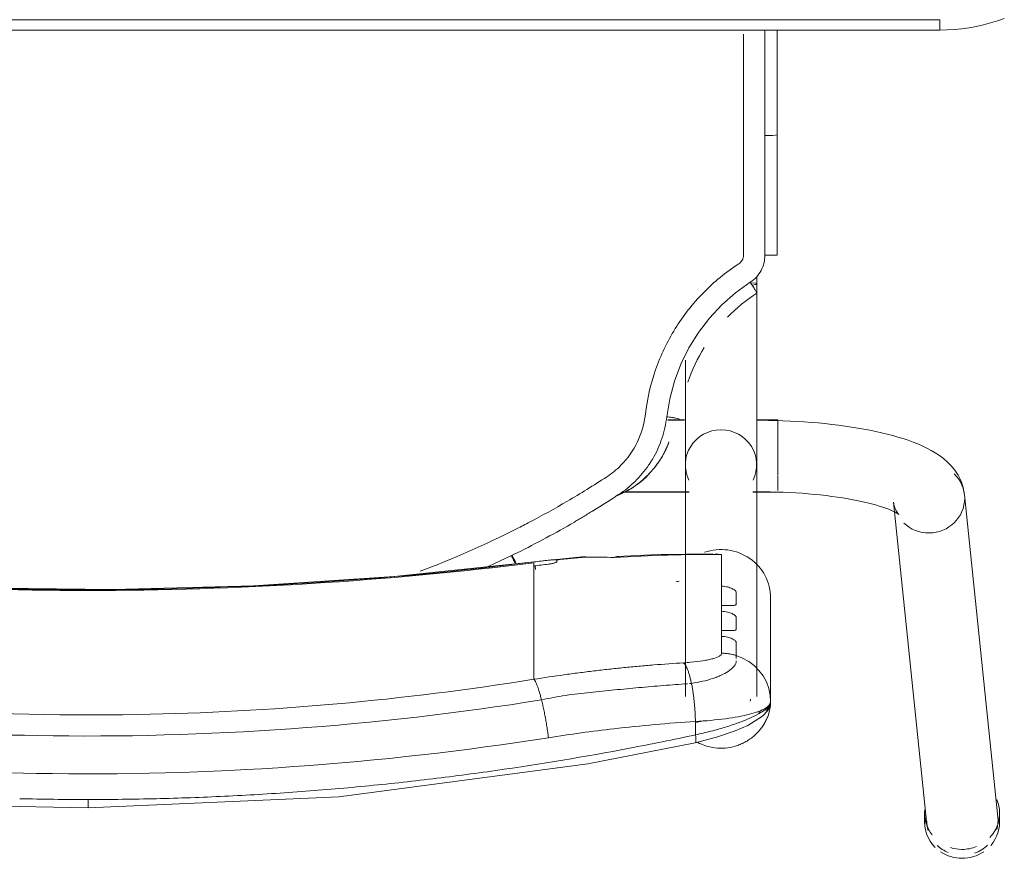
# Model space of a CAD drawing. Header units: metres. Extents: x 2.9 to 42.3, y -72.9 to -49.3.
# Tile 119 of 256: x 6.078 to 6.364, y -61.366 to -61.122. Entities that reach past the tile are written whole.
import ezdxf

# ---------------------------------------------------------------- set-up
doc = ezdxf.new("R2010")
doc.units = ezdxf.units.M
doc.layers.add('I-FURN', color=7, linetype='Continuous', lineweight=18)

# ---------------------------------------------------------------- blocks, each defined once
blk = doc.blocks.new('ConjuntoParaAlunoTamanho6 - CJA06_ConjuntoParaAlunoTamanho6-V28-2PAV')
at = {"layer": 'I-FURN', "color": 253, "true_color": 0xaaaaaa}
for p, q in [((-0.2643, 0.29456), (-0.2643, 0.29197)), ((-0.23354, 0.20182), (-0.24321, 0.29526)), ((-0.24254, 0.29197), (-0.24254, 0.29456)), ((-0.2638, 0.29312), (-0.25413, 0.19969)), ((-0.1979, 0.25969), (-0.1979, 0.22964)), ((-0.19385, 0.25812), (-0.19385, 0.19097)), ((-0.19207, 0.25896), (-0.19202, 0.25906)), ((-0.19202, 0.25906), (-0.19192, 0.25949)), ((-0.17315, 0.19097), (-0.17315, 0.25812)), ((-0.19734, 0.2558), (-0.19665, 0.25395)), ((-0.17493, 0.25435), (-0.17437, 0.25441)), ((-0.19665, 0.25395), (-0.1957, 0.25221)), ((-0.1957, 0.25221), (-0.19451, 0.25062)), ((-0.12923, 0.2438), (-0.12923, 0.25317)), ((-0.12923, 0.24214), (-0.12923, 0.2438)), ((-0.18366, 0.24073), (-0.18366, 0.23904)), ((-0.12923, 0.24214), (-0.12923, 0.23653)), ((-0.12923, 0.23653), (-0.12923, 0.23486)), ((-0.12923, 0.23486), (-0.12923, 0.22925)), ((-0.18366, 0.23345), (-0.18366, 0.23176)), ((-0.12923, 0.22925), (-0.12923, 0.22759)), ((-0.18366, 0.22617), (-0.18366, 0.21701)), ((-0.12923, 0.22759), (-0.12923, 0.22197)), ((-0.12923, 0.22197), (-0.12923, 0.22031)), ((-0.11598, 0.22048), (-0.1227, 0.21732)), ((-0.14414, 0.21757), (-0.12926, 0.21915)), ((-0.18366, 0.21701), (-0.1818, 0.21679)), ((-0.19271, 0.19894), (-0.2, 0.19894)), ((-0.2, 0.19844), (-0.2, 0.19411)), ((-0.19271, 0.19879), (-0.19385, 0.19879)), ((-0.19385, 0.19879), (-0.19385, 0.19845)), ((-0.19385, 0.19845), (-0.19385, 0.19764)), ((-0.15474, 0.19894), (-0.17429, 0.19894)), ((-0.15494, 0.19879), (-0.17429, 0.19879)), ((-0.2, 0.19393), (-0.2, 0.18575)), ((-0.19385, 0.19367), (-0.19385, 0.1916)), ((-0.2, 0.18573), (-0.2, 0.17922)), ((-0.19385, 0.18688), (-0.19385, 0.18582)), ((-0.19385, 0.18371), (-0.19385, 0.18582)), ((-0.19385, 0.17809), (-0.19385, 0.18053)), ((-0.2, 0.17916), (-0.2, 0.17794)), ((-0.2, 0.17794), (-0.19377, 0.17794)), ((-0.17323, 0.17794), (-0.16805, 0.17794)), ((-0.17268, 0.17809), (-0.16805, 0.17809)), ((-0.19385, 0.13857), (-0.19385, 0.13643)), ((-0.19983, 0.13021), (-0.19982, 0.0953)), ((-0.19982, 0.06488), (-0.19982, 0.0953)), ((-0.19982, 0.0953), (-0.19982, 0.09529)), ((-0.19623, 0.09556), (-0.19738, 0.09554)), ((0.247, 0.06497), (-0.247, 0.06497)), ((-0.247, 0.06497), (-0.247, 0.06197)), ((0.247, 0.06497), (-0.247, 0.06497))]:
    blk.add_line(p, q, dxfattribs=at)
at = {"layer": 'I-FURN', "color": 253, "true_color": 0xaaaaaa, "flags": 128}
for points in [[(0.0001, 0.2904), (-0.07267, 0.28721), (-0.14486, 0.2777), (-0.17603, 0.27161)], [(0.17623, 0.27161), (0.10331, 0.28398), (0.03018, 0.28985), (0.0001, 0.2904)], [(-0.17603, 0.27161), (-0.18218, 0.26997), (-0.18761, 0.26812), (-0.19131, 0.26652), (-0.19557, 0.2639), (-0.19708, 0.26226), (-0.19765, 0.26113), (-0.1979, 0.25971)], [(-0.17607, 0.26928), (-0.17607, 0.26831), (-0.17607, 0.26734), (-0.17607, 0.26637), (-0.17607, 0.2654)], [(-0.1979, 0.24468), (-0.1979, 0.2522), (-0.1979, 0.25971)], [(-0.1979, 0.25969), (-0.19776, 0.25773), (-0.19734, 0.2558)], [(-0.1979, 0.25969), (-0.1979, 0.25218), (-0.1979, 0.24467), (-0.1979, 0.23715), (-0.1979, 0.22964)], [(-0.19451, 0.25062), (-0.19311, 0.2492), (-0.19152, 0.24799)], [(-0.19152, 0.24799), (-0.18977, 0.24701), (-0.1879, 0.24628)], [(-0.1879, 0.24243), (-0.1879, 0.24339), (-0.1879, 0.24435), (-0.1879, 0.24532), (-0.1879, 0.24628)], [(-0.18366, 0.24561), (-0.18366, 0.24439), (-0.18366, 0.24317), (-0.18366, 0.24195), (-0.18366, 0.24073)], [(-0.1879, 0.23515), (-0.1879, 0.23603), (-0.1879, 0.23692), (-0.1879, 0.2378), (-0.1879, 0.23868)], [(-0.18366, 0.23904), (-0.18366, 0.23764), (-0.18366, 0.23624), (-0.18366, 0.23485), (-0.18366, 0.23345)], [(-0.1879, 0.22787), (-0.1879, 0.22876), (-0.1879, 0.22964), (-0.1879, 0.23052), (-0.1879, 0.23141)], [(-0.18366, 0.23176), (-0.18366, 0.23036), (-0.18366, 0.22897), (-0.18366, 0.22757), (-0.18366, 0.22617)], [(-0.12926, 0.21915), (-0.08865, 0.22342), (-0.0479, 0.2261), (-0.00707, 0.22717), (0.03376, 0.22666), (0.07455, 0.22454), (0.11521, 0.22083), (0.12946, 0.21915)], [(-0.12923, 0.22031), (-0.12923, 0.22007), (-0.12923, 0.21984), (-0.12923, 0.21961), (-0.12923, 0.21937)], [(-0.18111, 0.21677), (-0.16533, 0.21701), (-0.15331, 0.21761)], [(-0.1359, 0.2187), (-0.1359, 0.21878), (-0.1359, 0.21886), (-0.1359, 0.21893), (-0.1359, 0.21901)], [(-0.23354, 0.20182), (-0.23373, 0.20287), (-0.23403, 0.20376), (-0.23437, 0.20445), (-0.23469, 0.20492), (-0.23492, 0.20521), (-0.23505, 0.20534), (-0.23507, 0.20536)], [(-0.23507, 0.20536), (-0.23501, 0.20531), (-0.23482, 0.20518), (-0.23451, 0.20499), (-0.23408, 0.20476), (-0.23355, 0.20449), (-0.23291, 0.2042), (-0.23217, 0.20389), (-0.23133, 0.20358), (-0.23041, 0.20326), (-0.22941, 0.20294), (-0.22832, 0.20262), (-0.22717, 0.2023), (-0.22594, 0.20199), (-0.22464, 0.20169), (-0.22328, 0.2014), (-0.22186, 0.20112), (-0.22039, 0.20086), (-0.21886, 0.2006), (-0.21729, 0.20036), (-0.21567, 0.20014), (-0.214, 0.19993), (-0.2123, 0.19973), (-0.21057, 0.19956), (-0.2088, 0.1994), (-0.207, 0.19926), (-0.20518, 0.19913), (-0.20334, 0.19903), (-0.20148, 0.19894), (-0.19961, 0.19888), (-0.19772, 0.19883), (-0.19583, 0.1988), (-0.19394, 0.19879), (-0.19385, 0.19879)], [(-0.25413, 0.19969), (-0.25375, 0.19762), (-0.25311, 0.19572), (-0.25226, 0.19403), (-0.25129, 0.19256), (-0.25023, 0.19128), (-0.24913, 0.19017), (-0.24799, 0.18919), (-0.24683, 0.18832), (-0.24563, 0.18753), (-0.24441, 0.18681), (-0.24316, 0.18615), (-0.24188, 0.18553), (-0.24055, 0.18496), (-0.23919, 0.18441), (-0.23778, 0.1839), (-0.23633, 0.18341), (-0.23483, 0.18295), (-0.2333, 0.18251), (-0.23171, 0.1821), (-0.23008, 0.1817), (-0.22841, 0.18133), (-0.2267, 0.18098), (-0.22495, 0.18064), (-0.22315, 0.18033), (-0.22132, 0.18004), (-0.21946, 0.17976), (-0.21756, 0.17951), (-0.21562, 0.17928), (-0.21366, 0.17906), (-0.21168, 0.17887), (-0.20967, 0.1787), (-0.20763, 0.17855), (-0.20558, 0.17842), (-0.20352, 0.17831), (-0.20144, 0.17823), (-0.19935, 0.17816), (-0.19725, 0.17811), (-0.19515, 0.17809), (-0.19385, 0.17809)], [(-0.19385, 0.13857), (-0.19385, 0.14057), (-0.19385, 0.14257), (-0.19385, 0.14457), (-0.19385, 0.14656), (-0.19385, 0.14855), (-0.19385, 0.15053), (-0.19385, 0.15249), (-0.19385, 0.15444), (-0.19385, 0.15637), (-0.19385, 0.15827), (-0.19385, 0.16015), (-0.19385, 0.162), (-0.19385, 0.16382), (-0.19385, 0.1656), (-0.19385, 0.16735), (-0.19385, 0.16905), (-0.19385, 0.17071), (-0.19385, 0.17233), (-0.19385, 0.1739), (-0.19385, 0.17541), (-0.19385, 0.17687), (-0.19385, 0.17828), (-0.19385, 0.17963), (-0.19385, 0.18092), (-0.19385, 0.18215), (-0.19385, 0.18331), (-0.19385, 0.18441), (-0.19385, 0.18544), (-0.19385, 0.1864), (-0.19385, 0.18729), (-0.19385, 0.1881), (-0.19385, 0.18885), (-0.19385, 0.18951), (-0.19385, 0.19011), (-0.19385, 0.19062), (-0.19385, 0.19097)], [(-0.17315, 0.19097), (-0.17315, 0.19051), (-0.17315, 0.18998), (-0.17315, 0.18937), (-0.17315, 0.18869), (-0.17315, 0.18793), (-0.17315, 0.1871), (-0.17315, 0.18619), (-0.17315, 0.18522), (-0.17315, 0.18417), (-0.17315, 0.18306), (-0.17315, 0.18188), (-0.17315, 0.18064), (-0.17315, 0.17934), (-0.17315, 0.17798), (-0.17315, 0.17656), (-0.17315, 0.17508), (-0.17315, 0.17355), (-0.17315, 0.17198), (-0.17315, 0.17035), (-0.17315, 0.16868), (-0.17315, 0.16696), (-0.17315, 0.16521), (-0.17315, 0.16342), (-0.17315, 0.16159), (-0.17315, 0.16066)], [(-0.16841, 0.18438), (-0.16841, 0.18437), (-0.16841, 0.18435), (-0.16841, 0.18434), (-0.16841, 0.18432)], [(-0.16774, 0.17706), (-0.16861, 0.17188), (-0.16997, 0.16679), (-0.17181, 0.16185), (-0.17415, 0.15713), (-0.17693, 0.15265), (-0.18013, 0.14846), (-0.18374, 0.14461), (-0.18771, 0.14113), (-0.19199, 0.13805)], [(-0.19623, 0.13025), (-0.19623, 0.12331), (-0.19623, 0.11637), (-0.19623, 0.10942), (-0.19623, 0.10249), (-0.19623, 0.09556)], [(-0.19738, 0.09554), (-0.19841, 0.0955), (-0.1992, 0.09544), (-0.19969, 0.09537), (-0.19982, 0.0953)], [(-0.247, 0.06497), (-0.24912, 0.06492), (-0.25124, 0.0648), (-0.25334, 0.06459), (-0.25544, 0.06429), (-0.25753, 0.06391), (-0.2596, 0.06345), (-0.26165, 0.0629), (-0.26367, 0.06228), (-0.26567, 0.06157)], [(0.247, 0.06197), (0.1235, 0.06197), (0, 0.06197), (-0.1235, 0.06197), (-0.247, 0.06197)], [(-0.247, 0.06197), (-0.1235, 0.06197), (0, 0.06197), (0.1235, 0.06197), (0.247, 0.06197)]]:
    blk.add_lwpolyline(points, dxfattribs=at)
at = {"layer": 'I-FURN', "color": 253, "true_color": 0xaaaaaa}
for centre, major_axis, ratio, start_param, end_param in [((-0.25351, 0.29419), (0.01029, 0.00107), 0.967158, 1.815725, 2.256389), ((-0.25342, 0.29456), (0.01088, 0), 0.965926, 1.570796, 2.185058), ((-0.25342, 0.29456), (0.01088, 0), 0.965926, 0.959427, 1.570796), ((-0.25351, 0.29419), (0.01029, 0.00107), 0.967158, 0.685592, 1.060105), ((-0.25342, 0.29456), (0.01088, 0), 0.965926, 2.438822, 3.243525), ((-0.25342, 0.29197), (0.01088, 0), 0.965926, 1.570796, 1.965237), ((-0.25342, 0.29197), (0.01088, 0), 0.965926, 1.257624, 1.559899), ((-0.25342, 0.29456), (0.01088, 0), 0.965926, 6.170166, 7.057134), ((-0.25342, 0.29197), (0.01088, 0), 0.965926, 2.404268, 3.526261), ((-0.25342, 0.29197), (0.01088, 0), 0.965926, 6.182855, 6.924718), ((-0.25351, 0.29419), (0.01029, 0.00107), 0.967158, 6.18338, 6.464028), ((-0.25351, 0.29419), (0.01029, 0.00107), 0.967158, 2.780211, 3.141593), ((-0.1835, 0.22964), (-0.0144, 0), 0.978148, 0, 1.909658), ((0.0001, -0.77159), (1.0211, 0), 0.978148, 1.443771, 1.697822), ((0.0001, -0.77117), (1.0209, 0), 0.978148, 1.443771, 1.697822), ((-0.17927, 0.60128), (0.385, 0), 0.978148, 4.732926, 4.735013), ((-0.17927, 0.60356), (0.395, 0), 0.978148, 4.828782, 4.839414), ((-0.1305, 0.22908), (-0.00124, 0.00992), 0.026339, 2.463316, 2.687968), ((-0.17927, 0.60336), (0.395, 0), 0.978148, 4.701279, 4.780293), ((-0.14501, 0.22754), (-0.00087, 0.00996), 0.018501, 2.957526, 3.350225), ((-0.17927, 0.60263), (0.395, 0), 0.978148, 4.801491, 4.822541), ((-0.17927, 0.60221), (0.3948, 0), 0.978148, 4.828842, 4.839414), ((-0.24383, 0.20075), (0.01029, 0.00107), 0.967158, 1.470991, 3.041787), ((-0.24383, 0.20075), (0.01029, 0.00107), 0.967158, 0.685592, 1.470991), ((-0.24383, 0.20075), (0.01029, 0.00107), 0.967158, 3.041787, 3.827185), ((-0.1835, 0.19097), (0.01035, 0), 0.978148, 2.686587, 4.704981), ((-0.1835, 0.19097), (0.01035, 0), 0.978148, 4.719797, 6.738191), ((-0.1835, 0.13857), (0.01035, 0), 0.069756, 2.648425, 3.665191)]:
    blk.add_ellipse(centre, major_axis=major_axis, ratio=ratio, start_param=start_param, end_param=end_param, dxfattribs=at)
for points in [[(0.0001, 0.29036), (0.0001, 0.29029), (0.0001, 0.29001), (0.0001, 0.28916), (0.0001, 0.28841), (0.0001, 0.28802)], [(-0.05929, 0.28591), (-0.06588, 0.28544), (-0.07245, 0.28489), (-0.07901, 0.28427)], [(-0.03953, 0.28708), (-0.04612, 0.28677), (-0.05271, 0.28638), (-0.05929, 0.28591)], [(-0.01972, 0.28779), (-0.02633, 0.28763), (-0.03293, 0.2874), (-0.03953, 0.28708)], [(0.0001, 0.28802), (-0.00651, 0.28802), (-0.01312, 0.28795), (-0.01972, 0.28779)], [(0.01992, 0.28779), (0.01332, 0.28795), (0.00671, 0.28802), (0.0001, 0.28802)], [(-0.07901, 0.28427), (-0.08557, 0.28365), (-0.09211, 0.28295), (-0.09864, 0.28217)], [(-0.09864, 0.28217), (-0.10517, 0.28139), (-0.11169, 0.28054), (-0.11819, 0.27961)], [(-0.11819, 0.27961), (-0.13118, 0.27776), (-0.1441, 0.2756), (-0.15692, 0.27316)], [(-0.15692, 0.27316), (-0.16332, 0.27194), (-0.16971, 0.27065), (-0.17607, 0.26928)], [(-0.13346, 0.2701), (-0.13339, 0.26956), (-0.13324, 0.26848), (-0.133, 0.26684), (-0.13272, 0.2652), (-0.13242, 0.26359), (-0.13211, 0.26203), (-0.13178, 0.26053), (-0.13155, 0.25959), (-0.13144, 0.25914)], [(-0.17609, 0.26577), (-0.1767, 0.26561), (-0.17731, 0.26545), (-0.17791, 0.26528)], [(-0.17607, 0.2654), (-0.17914, 0.26523), (-0.18504, 0.2647), (-0.19219, 0.26337), (-0.19682, 0.26165), (-0.1979, 0.26035), (-0.1979, 0.25969)], [(-0.17607, 0.2654), (-0.17606, 0.26498), (-0.17604, 0.26413), (-0.17598, 0.26285), (-0.1759, 0.26156), (-0.17579, 0.26028), (-0.17566, 0.25902), (-0.17551, 0.25778), (-0.17533, 0.25659), (-0.17514, 0.25544), (-0.175, 0.25471), (-0.17493, 0.25435)], [(-0.12923, 0.25317), (-0.12932, 0.25327), (-0.1295, 0.25353), (-0.1298, 0.25409), (-0.13011, 0.25481), (-0.13044, 0.25568), (-0.13077, 0.2567), (-0.1311, 0.25786), (-0.13133, 0.2587), (-0.13144, 0.25914)], [(-0.17493, 0.25435), (-0.17484, 0.25392), (-0.17465, 0.25308), (-0.17435, 0.25195), (-0.17403, 0.25093), (-0.17369, 0.25006), (-0.17335, 0.24934), (-0.173, 0.24877), (-0.17277, 0.2485), (-0.17265, 0.2484)], [(-0.16398, 0.24902), (-0.16687, 0.24878), (-0.16977, 0.24858), (-0.17265, 0.2484)], [(-0.15964, 0.24939), (-0.16109, 0.24926), (-0.16254, 0.24913), (-0.16398, 0.24902)], [(-0.1553, 0.2498), (-0.15675, 0.24966), (-0.15819, 0.24952), (-0.15964, 0.24939)], [(-0.15095, 0.25026), (-0.1524, 0.2501), (-0.15385, 0.24995), (-0.1553, 0.2498)], [(-0.14661, 0.25076), (-0.14806, 0.25058), (-0.14951, 0.25042), (-0.15095, 0.25026)], [(-0.14226, 0.2513), (-0.14371, 0.25111), (-0.14516, 0.25093), (-0.14661, 0.25076)], [(-0.1879, 0.24628), (-0.18756, 0.24617), (-0.18687, 0.24599), (-0.18581, 0.24578), (-0.18474, 0.24565), (-0.18402, 0.24561), (-0.18366, 0.24561)], [(-0.09625, 0.22184), (-0.10584, 0.21825), (-0.1152, 0.21414), (-0.12434, 0.2095)], [(-0.15397, 0.21772), (-0.15349, 0.21752), (-0.153, 0.21758), (-0.15247, 0.21788)], [(-0.15247, 0.21788), (-0.15113, 0.21782), (-0.1484, 0.21775), (-0.14556, 0.21776), (-0.14412, 0.21779)], [(-0.1359, 0.21901), (-0.1359, 0.21905), (-0.13586, 0.21912), (-0.13573, 0.21923), (-0.13549, 0.21935), (-0.13518, 0.21946), (-0.13479, 0.21957), (-0.13436, 0.21967), (-0.1339, 0.21974), (-0.13357, 0.21979), (-0.1334, 0.21981)], [(-0.13585, 0.2186), (-0.13587, 0.21862), (-0.13589, 0.21865), (-0.1359, 0.21868), (-0.1359, 0.2187)], [(-0.1227, 0.21732), (-0.12297, 0.21719), (-0.12353, 0.21692), (-0.12408, 0.21665), (-0.12436, 0.21651)], [(-0.12335, 0.21813), (-0.12356, 0.21856), (-0.12377, 0.21898), (-0.12395, 0.21936)], [(-0.12289, 0.21723), (-0.12304, 0.21753), (-0.12319, 0.21783), (-0.12334, 0.21813)], [(-0.12436, 0.21651), (-0.12717, 0.21512), (-0.13276, 0.21224), (-0.13826, 0.20916), (-0.14098, 0.20758)], [(-0.12434, 0.2095), (-0.12494, 0.2092), (-0.12615, 0.20858), (-0.12737, 0.20794), (-0.12798, 0.20762)], [(-0.12798, 0.20762), (-0.13157, 0.20574), (-0.13889, 0.20168), (-0.14651, 0.19698), (-0.1504, 0.19445)], [(-0.14098, 0.20758), (-0.14188, 0.20704), (-0.14368, 0.20597), (-0.14546, 0.20487), (-0.14635, 0.20432)], [(-0.14638, 0.20431), (-0.14762, 0.20355), (-0.1501, 0.202), (-0.15256, 0.20043), (-0.15378, 0.19963)], [(-0.16501, 0.19076), (-0.16447, 0.19151), (-0.16331, 0.19295), (-0.16135, 0.19493), (-0.15919, 0.19669), (-0.15764, 0.19771), (-0.15683, 0.19818)], [(-0.15378, 0.19963), (-0.1555, 0.19851), (-0.15869, 0.19594), (-0.16134, 0.1928), (-0.1625, 0.1911)], [(-0.1568, 0.1982), (-0.15576, 0.1988), (-0.15475, 0.1993), (-0.15376, 0.19971)], [(-0.1504, 0.19445), (-0.15113, 0.19396), (-0.15256, 0.19293), (-0.15386, 0.19174), (-0.15448, 0.19112)], [(-0.16371, 0.18924), (-0.16479, 0.18738), (-0.16656, 0.18343), (-0.1675, 0.1792), (-0.16774, 0.17706)], [(-0.1625, 0.1911), (-0.16271, 0.1908), (-0.16313, 0.19018), (-0.16352, 0.18955), (-0.16371, 0.18924)], [(-0.15448, 0.19112), (-0.15645, 0.18912), (-0.15969, 0.18452), (-0.16124, 0.17915), (-0.16156, 0.17636)], [(-0.16774, 0.17706), (-0.16823, 0.17712), (-0.16921, 0.17725), (-0.17046, 0.17746), (-0.17128, 0.17766), (-0.17147, 0.17776), (-0.17146, 0.1778)], [(-0.17391, 0.16699), (-0.17512, 0.16348), (-0.17671, 0.16011), (-0.17864, 0.15696)], [(-0.1854, 0.14823), (-0.18797, 0.14558), (-0.19084, 0.14321), (-0.19391, 0.14119)], [(-0.19391, 0.14119), (-0.19393, 0.14119), (-0.19385, 0.14103), (-0.19344, 0.14033), (-0.19278, 0.13928), (-0.19225, 0.13846), (-0.19199, 0.13805)], [(-0.19199, 0.13805), (-0.19265, 0.13762), (-0.19383, 0.13663), (-0.19519, 0.13473), (-0.19604, 0.13255), (-0.19622, 0.13104), (-0.19623, 0.13025)], [(-0.18863, 0.13277), (-0.18884, 0.13263), (-0.18922, 0.13231), (-0.18966, 0.1317), (-0.18994, 0.13099), (-0.19, 0.1305), (-0.19, 0.13025)], [(-0.19623, 0.13025), (-0.19672, 0.13025), (-0.1977, 0.13025), (-0.19891, 0.13024), (-0.19969, 0.13022), (-0.19984, 0.13021), (-0.19982, 0.1302)], [(-0.19982, 0.12147), (-0.19982, 0.12438), (-0.19982, 0.12729), (-0.19982, 0.1302)], [(-0.19982, 0.1302), (-0.19982, 0.12438), (-0.19982, 0.11273), (-0.19982, 0.1011), (-0.19982, 0.09529)], [(-0.19982, 0.09528), (-0.19982, 0.1011), (-0.19982, 0.10691), (-0.19982, 0.11273)], [(-0.19982, 0.09529), (-0.19982, 0.08515), (-0.19982, 0.07502), (-0.19982, 0.06488)], [(-0.19982, 0.06488), (-0.19982, 0.06837), (-0.19982, 0.07185), (-0.19982, 0.07534)]]:
    blk.add_open_spline(points, degree=3, dxfattribs=at)
for points, knots in [([(-0.13346, 0.2701), (-0.0847, 0.2778), (0.00519, 0.28415), (0.09466, 0.27626), (0.13366, 0.2701)], [-1, -1, -1, -1, -0.444444, 0, 0, 0, 0]), ([(-0.1979, 0.25971), (-0.1979, 0.26019), (-0.19783, 0.26127), (-0.19747, 0.26287), (-0.19695, 0.2643), (-0.19642, 0.26543), (-0.19585, 0.26637), (-0.19534, 0.26711), (-0.19492, 0.26766), (-0.19447, 0.26819), (-0.19382, 0.2689), (-0.19291, 0.26975), (-0.1919, 0.27053), (-0.19105, 0.27107), (-0.1904, 0.27144), (-0.18973, 0.27177), (-0.18883, 0.27217), (-0.18719, 0.27275), (-0.18474, 0.2732), (-0.18174, 0.27315), (-0.17906, 0.27255), (-0.17745, 0.27187), (-0.17679, 0.27153)], [0, 0, 0, 0, 0.0625, 0.125, 0.15625, 0.1875, 0.21875, 0.234375, 0.25, 0.265625, 0.28125, 0.3125, 0.34375, 0.359375, 0.375, 0.390625, 0.40625, 0.4375, 0.5, 0.5625, 0.625, 0.6721865, 0.6721865, 0.6721865, 0.6721865]), ([(-0.1761, 0.27156), (-0.17616, 0.27149), (-0.17627, 0.27106), (-0.17619, 0.27003), (-0.17607, 0.26928)], [0.625, 0.625, 0.625, 0.625, 0.75, 1, 1, 1, 1]), ([(-0.1979, 0.25971), (-0.1979, 0.26034), (-0.19688, 0.26187), (-0.19282, 0.26411), (-0.18865, 0.26578), (-0.18491, 0.26704), (-0.18064, 0.26823), (-0.1776, 0.26895), (-0.17607, 0.26928)], [0, 0, 0, 0, 0.25, 0.5, 0.625, 0.75, 0.875, 1, 1, 1, 1]), ([(-0.17607, 0.2654), (-0.1682, 0.2659), (-0.154, 0.26716), (-0.13977, 0.2691), (-0.13346, 0.2701)], [-1, -1, -1, -1, -0.444444, 0, 0, 0, 0]), ([(-0.13144, 0.25914), (-0.08343, 0.26683), (0.00512, 0.27318), (0.09323, 0.26529), (0.13164, 0.25914)], [-1, -1, -1, -1, -0.444444, 0, 0, 0, 0]), ([(0.12943, 0.25317), (0.08224, 0.26075), (-0.00484, 0.26702), (-0.09148, 0.25924), (-0.12923, 0.25317)], [-1, -1, -1, -1, -0.444444, 0, 0, 0, 0]), ([(-0.1965, 0.2622), (-0.19671, 0.26207), (-0.1971, 0.26176), (-0.19769, 0.26096), (-0.1979, 0.26021), (-0.1979, 0.25971)], [0.75, 0.75, 0.75, 0.75, 0.8125, 0.875, 1, 1, 1, 1]), ([(-0.19421, 0.2626), (-0.1945, 0.26266), (-0.19502, 0.2627), (-0.19554, 0.2626), (-0.19576, 0.26254)], [0.5473049, 0.5473049, 0.5473049, 0.5473049, 0.625, 0.6812684, 0.6812684, 0.6812684, 0.6812684]), ([(-0.17381, 0.25447), (-0.17147, 0.25462), (-0.16677, 0.25497), (-0.1597, 0.25557), (-0.1538, 0.25614), (-0.14908, 0.25663), (-0.14554, 0.25703), (-0.14198, 0.25739), (-0.13843, 0.25782), (-0.13492, 0.25842), (-0.13259, 0.25889), (-0.13144, 0.25914)], [0, 0, 0, 0, 0.166667, 0.333333, 0.5, 0.583333, 0.666667, 0.75, 0.833333, 0.916667, 1, 1, 1, 1]), ([(-0.1879, 0.24778), (-0.18791, 0.24829), (-0.1875, 0.24933), (-0.18588, 0.25077), (-0.184, 0.25182), (-0.1824, 0.2525), (-0.17978, 0.25344), (-0.17715, 0.25404), (-0.17493, 0.25435)], [0, 0, 0, 0, 0.2, 0.4, 0.55, 0.625, 0.7, 1, 1, 1, 1]), ([(-0.12923, 0.25317), (-0.13213, 0.25271), (-0.13647, 0.25207), (-0.14082, 0.25148), (-0.14226, 0.2513)], [-1, -1, -1, -1, -0.8, -0.7, -0.7, -0.7, -0.7]), ([(-0.1879, 0.24628), (-0.1879, 0.24644), (-0.1879, 0.2467), (-0.1879, 0.247), (-0.1879, 0.2471)], [0, 0, 0, 0, 0.4, 0.6, 0.6, 0.6, 0.6]), ([(-0.17265, 0.2484), (-0.17333, 0.24836), (-0.17532, 0.24821), (-0.17777, 0.24791), (-0.17985, 0.24753), (-0.18163, 0.2471), (-0.18322, 0.24646), (-0.18366, 0.2459), (-0.18366, 0.24561)], [-1, -1, -1, -1, -0.888889, -0.666667, -0.555556, -0.444444, -0.222222, 0, 0, 0, 0]), ([(-0.18366, 0.24073), (-0.18428, 0.24075), (-0.18512, 0.24088), (-0.18609, 0.24117), (-0.18671, 0.24142), (-0.18723, 0.2417), (-0.18762, 0.24198), (-0.18784, 0.24222), (-0.1879, 0.24236), (-0.1879, 0.24243)], [0, 0, 0, 0, 0.25, 0.375, 0.5, 0.625, 0.75, 0.875, 1, 1, 1, 1]), ([(-0.1879, 0.23868), (-0.1879, 0.23875), (-0.18784, 0.23885), (-0.18762, 0.23896), (-0.18723, 0.23902), (-0.18671, 0.23904), (-0.18609, 0.23904), (-0.18512, 0.23903), (-0.18428, 0.23902), (-0.18366, 0.23904)], [0, 0, 0, 0, 0.125, 0.25, 0.375, 0.5, 0.625, 0.75, 1, 1, 1, 1]), ([(-0.18366, 0.23345), (-0.18428, 0.23348), (-0.18512, 0.2336), (-0.18609, 0.23389), (-0.18671, 0.23414), (-0.18723, 0.23442), (-0.18762, 0.2347), (-0.18784, 0.23494), (-0.1879, 0.23508), (-0.1879, 0.23515)], [0, 0, 0, 0, 0.25, 0.375, 0.5, 0.625, 0.75, 0.875, 1, 1, 1, 1]), ([(-0.1879, 0.23141), (-0.1879, 0.23147), (-0.18784, 0.23158), (-0.18762, 0.23168), (-0.18723, 0.23174), (-0.18671, 0.23176), (-0.18609, 0.23176), (-0.18512, 0.23175), (-0.18428, 0.23175), (-0.18366, 0.23176)], [0, 0, 0, 0, 0.125, 0.25, 0.375, 0.5, 0.625, 0.75, 1, 1, 1, 1]), ([(-0.18366, 0.22617), (-0.18428, 0.2262), (-0.18512, 0.22633), (-0.18609, 0.22661), (-0.18671, 0.22687), (-0.18723, 0.22714), (-0.18762, 0.22742), (-0.18784, 0.22767), (-0.1879, 0.22781), (-0.1879, 0.22787)], [0, 0, 0, 0, 0.25, 0.375, 0.5, 0.625, 0.75, 0.875, 1, 1, 1, 1]), ([(-0.1334, 0.21866), (-0.1337, 0.21862), (-0.13425, 0.21856), (-0.13488, 0.2185), (-0.13529, 0.21849), (-0.13555, 0.2185), (-0.13573, 0.21853), (-0.13582, 0.21857), (-0.13585, 0.2186)], [0, 0, 0, 0, 0.25, 0.5, 0.625, 0.75, 0.875, 1, 1, 1, 1]), ([(-0.12388, 0.21967), (-0.12372, 0.21936), (-0.12333, 0.2186), (-0.12291, 0.21776), (-0.1227, 0.21732)], [0.5302375, 0.5302375, 0.5302375, 0.5302375, 0.75, 1, 1, 1, 1]), ([(-0.15863, 0.1971), (-0.16081, 0.19558), (-0.16383, 0.19273), (-0.16686, 0.18807), (-0.16796, 0.18563), (-0.16841, 0.18438)], [0, 0, 0, 0, 0.5, 0.75, 1, 1, 1, 1]), ([(-0.1535, 0.1999), (-0.15406, 0.19967), (-0.15585, 0.19886), (-0.15753, 0.19787), (-0.15863, 0.1971)], [0.6367527, 0.6367527, 0.6367527, 0.6367527, 0.75, 1, 1, 1, 1]), ([(-0.16841, 0.18432), (-0.16799, 0.18547), (-0.16725, 0.18714), (-0.16604, 0.18925), (-0.16537, 0.19026), (-0.16501, 0.19076)], [0, 0, 0, 0, 0.5, 0.75, 1, 1, 1, 1]), ([(-0.16156, 0.17636), (-0.16208, 0.17191), (-0.16353, 0.16549), (-0.16692, 0.15729), (-0.1701, 0.15145), (-0.17391, 0.14602), (-0.17976, 0.13936), (-0.18487, 0.13521), (-0.18863, 0.13277)], [0, 0, 0, 0, 0.25, 0.375, 0.5, 0.625, 0.75, 1, 1, 1, 1]), ([(-0.19, 0.13025), (-0.19, 0.12863), (-0.19, 0.12547), (-0.19, 0.12092), (-0.19, 0.1173), (-0.19, 0.1145), (-0.19, 0.11243), (-0.19, 0.11052), (-0.19, 0.10828), (-0.19, 0.10624), (-0.19, 0.10408), (-0.19, 0.10228), (-0.19, 0.10023), (-0.19, 0.09774), (-0.19, 0.09515), (-0.19, 0.09189), (-0.19, 0.08842), (-0.19, 0.08419), (-0.19, 0.08049), (-0.19, 0.07684), (-0.19, 0.07351), (-0.19, 0.07081), (-0.19, 0.0683), (-0.19, 0.06666), (-0.19, 0.06612)], [0, 0, 0, 0, 0.03125, 0.0625, 0.09375, 0.109375, 0.125, 0.140625, 0.15625, 0.1875, 0.203125, 0.21875, 0.234375, 0.25, 0.265625, 0.28125, 0.3125, 0.328125, 0.34375, 0.359375, 0.3671875, 0.375, 0.3828125, 0.3865101, 0.3865101, 0.3865101, 0.3865101]), ([(-0.19623, 0.06488), (-0.19623, 0.06802), (-0.19623, 0.0747), (-0.19623, 0.0849), (-0.19623, 0.09203), (-0.19623, 0.09556)], [0.8397159, 0.8397159, 0.8397159, 0.8397159, 0.8888889, 0.9444444, 1, 1, 1, 1])]:
    blk.add_open_spline(points, degree=3, knots=knots, dxfattribs=at)
blk = doc.blocks.new('4 GRE - ESCOLA DE CINEMA E AUDIOVISUAL CINE REX R07_rvt-1-2PAV')
at = {"layer": 'I-FURN', "color": 253, "lineweight": 18, "true_color": 0xaaaaaa, "rotation": 180}
blk.add_blockref('ConjuntoParaAlunoTamanho6 - CJA06_ConjuntoParaAlunoTamanho6-V28-2PAV', (6.09829, -61.06045), dxfattribs=at)

msp = doc.modelspace()

# ---------------------------------------------------------------- block references
at = {"lineweight": 5}
msp.add_blockref('4 GRE - ESCOLA DE CINEMA E AUDIOVISUAL CINE REX R07_rvt-1-2PAV', (0, 0), dxfattribs=at)

doc.saveas('drawing.dxf')
